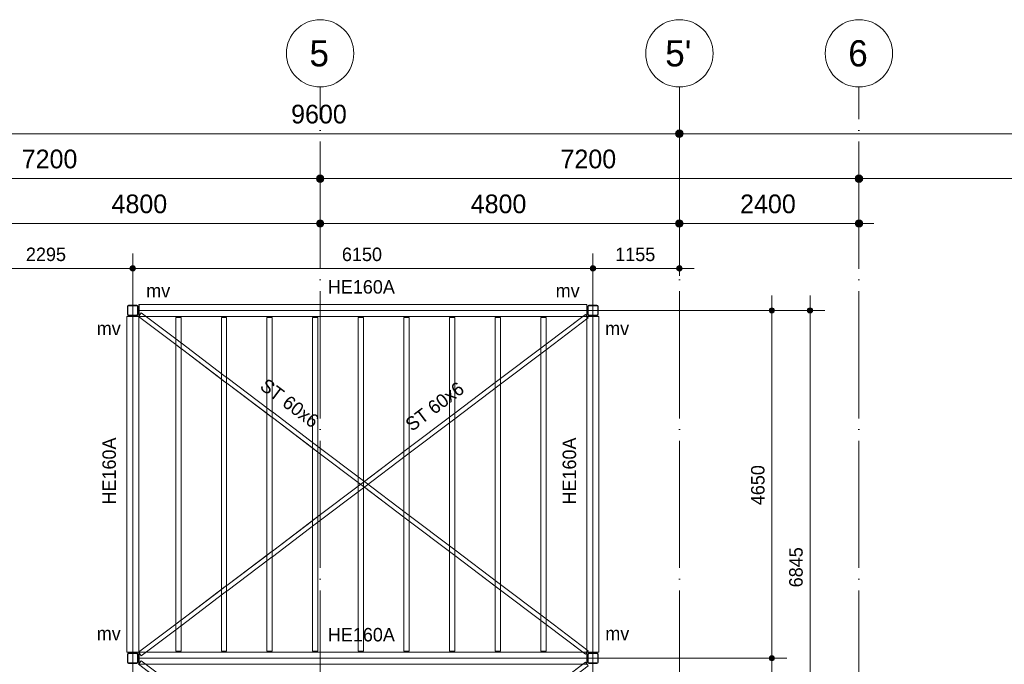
# Model space of a CAD drawing. Header units: millimetres. Extents: x -2900 to 56100, y -900 to 49332.
# Tile 14 of 15: x 29785 to 42942, y 40714 to 49332. Entities that reach past the tile are written whole.
import ezdxf

# ---------------------------------------------------------------- set-up
doc = ezdxf.new("R2010")
doc.units = ezdxf.units.MM
for name, pattern in [('WSP_hartlijn', [800, 500, -100, 100, -100]), ('WSP_hhidden', [250, 150, -100]), ('WSP_stramienlijn', [2000, 1700, -150, 0, -150])]:
    doc.linetypes.add(name, pattern=pattern)
for name, color, linetype, lineweight in [('00_algemeen - hartlijn', 7, 'WSP_hartlijn', 13), ('00_maatvoering', 8, 'Continuous', 13), ('00_maatvoering-100', 8, 'Continuous', 13), ('00_text', 7, 'Continuous', 13), ('07_stramien', 4, 'Continuous', 13), ('28_hoofddraagconstructies - kolommen en liggers', 1, 'Continuous', 13), ('28_hoofddraagconstructies - kolommen en liggers - hout', 1, 'Continuous', 13), ('28_hoofddraagconstructies - kolommen en liggers - staal', 1, 'Continuous', 13), ('28_hoofddraagconstructies - tags', 7, 'Continuous', 18)]:
    doc.layers.add(name, color=color, linetype=linetype, lineweight=lineweight)
doc.styles.add('Revittext', font='txt', dxfattribs={"height": 180})
doc.styles.add('Revittext_1', font='txt', dxfattribs={"height": 350})
doc.styles.add('Revittext_2', font='txt', dxfattribs={"height": 250})
doc.dimstyles.new('WSP_18M_-_transparant', dxfattribs={"dimscale": 304.8, "dimtxt": 181.601257, "dimasz": 0.918635, "dimexe": 0.656168, "dimexo": 0.492126, "dimgap": 0.147638, "dimtad": 1, "dimdec": 0, "dimzin": 0, "dimdsep": 46, "dimtxsty": 'Revittext', "dimblk1": 'DOTSMALL', "dimblk2": 'DOTSMALL', "dimsah": 1, "dimcen": 0.09, "dimdle": 0.656168, "dimazin": 0, "dimtfac": 1, "dimtdec": 4, "dimtix": 1, "dimtmove": 0, "dimatfit": 3, "dimfxl": 1, "dimtvp": 1, "dimtolj": 1, "dimtzin": 0, "dimarcsym": 2})
doc.dimstyles.new('WSP_18M_-_transparant_1', dxfattribs={"dimscale": 304.8, "dimtxt": 181.601257, "dimasz": 0.918635, "dimexe": 0.656168, "dimexo": 0.492126, "dimgap": 0.147638, "dimtad": 1, "dimdec": 0, "dimzin": 0, "dimdsep": 46, "dimtxsty": 'Revittext', "dimblk1": 'DOTSMALL', "dimblk2": 'DOTSMALL', "dimsah": 1, "dimcen": 0.09, "dimdle": 0.656168, "dimazin": 0, "dimtfac": 1, "dimtdec": 4, "dimtix": 1, "dimtmove": 0, "dimatfit": 3, "dimfxl": 1, "dimtvp": 1, "dimtolj": 1, "dimtzin": 0, "dimarcsym": 2})
doc.dimstyles.new('WSP_18M_-_transparant_2', dxfattribs={"dimscale": 304.8, "dimtxt": 181.601257, "dimasz": 0.918635, "dimexe": 0.656168, "dimexo": 0.492126, "dimgap": 0.147638, "dimtad": 1, "dimdec": 0, "dimzin": 0, "dimdsep": 46, "dimtxsty": 'Revittext', "dimblk1": 'DOTSMALL', "dimblk2": 'DOTSMALL', "dimsah": 1, "dimcen": 0.09, "dimdle": 0.656168, "dimazin": 0, "dimtfac": 1, "dimtdec": 4, "dimtix": 1, "dimtmove": 0, "dimatfit": 3, "dimfxl": 1, "dimtvp": 1, "dimtolj": 1, "dimtzin": 0, "dimarcsym": 2})
doc.dimstyles.new('WSP_25_-_transparant', dxfattribs={"dimscale": 304.8, "dimtxt": 252.223969, "dimasz": 1.312336, "dimexe": 0.656168, "dimexo": 0.0625, "dimgap": 0.213255, "dimtad": 1, "dimdec": 0, "dimzin": 0, "dimdsep": 46, "dimtxsty": 'Revittext_2', "dimblk1": 'DOTSMALL', "dimblk2": 'DOTSMALL', "dimsah": 1, "dimcen": 0.09, "dimdle": 0.656168, "dimazin": 0, "dimtfac": 1, "dimtdec": 4, "dimtix": 1, "dimtmove": 0, "dimatfit": 3, "dimfxl": 0.656168, "dimfxlon": 1, "dimtvp": 1, "dimtolj": 1, "dimtzin": 0, "dimarcsym": 2})

# ---------------------------------------------------------------- blocks, each defined once
blk = doc.blocks.new('28_WSP_SF_staal - HE v21-0 - HE160A-1335117-1e verd - plot - 100')
at = {"layer": '00_algemeen - hartlijn'}
blk.add_line((-2242.3, 0), (2242.3, 0), dxfattribs=at)
blk = doc.blocks.new('28_WSP_SF_staal - HE v21-0 - HE160A-1335118-1e verd - plot - 100')
at = {"layer": '00_algemeen - hartlijn'}
blk.add_line((-2242.3, 0), (2242.3, 0), dxfattribs=at)
blk = doc.blocks.new('28_WSP_SF_staal - HE v21-0 - HE160A-V9-1e verd - plot - 100')
at = {"layer": '00_algemeen - hartlijn'}
blk.add_line((31380, 36145), (37362, 36145), dxfattribs=at)
at = {"layer": '28_hoofddraagconstructies - kolommen en liggers', "linetype": 'WSP_hhidden'}
for p, q in [((31378, 36219), (31378, 36225)), ((31378, 36225), (31378, 36225)), ((31378, 36225), (31378, 36219)), ((31378, 36225), (31378, 36225)), ((31378, 36225), (31380, 36225)), ((31380, 36225), (31380, 36225)), ((31380, 36225), (31380, 36217)), ((31380, 36225), (31380, 36225)), ((31378, 36071), (31378, 36065)), ((31378, 36065), (31378, 36071)), ((31378, 36065), (31378, 36065)), ((31378, 36065), (31380, 36065)), ((31378, 36065), (31378, 36065)), ((31380, 36073), (31380, 36065)), ((31380, 36065), (31380, 36065)), ((31380, 36065), (31380, 36065))]:
    blk.add_line(p, q, dxfattribs=at)
at = {"layer": '28_hoofddraagconstructies - kolommen en liggers - staal'}
for p, q in [((31378, 36163), (31378, 36219)), ((31378, 36219), (31378, 36071)), ((31380, 36065), (31380, 36225)), ((31380, 36225), (37362, 36225)), ((31380, 36217), (31380, 36163)), ((37362, 36225), (37362, 36065)), ((31380, 36148), (31378, 36148)), ((31378, 36142), (31380, 36142)), ((31378, 36071), (31378, 36127)), ((31380, 36127), (31380, 36073)), ((37362, 36065), (31380, 36065))]:
    blk.add_line(p, q, dxfattribs=at)
for centre, start_param, end_param in [((31378, 36163), 1.570796, 3.141593), ((31378, 36127), 0, 1.570796), ((31380, 36163), 3.141593, 4.712389), ((31380, 36127), 4.712389, 6.283185)]:
    blk.add_ellipse(centre, major_axis=(0, 15), ratio=0.01512, start_param=start_param, end_param=end_param, dxfattribs=at)
blk = doc.blocks.new('28_WSP_SF_staal - HE v21-0 - HE160A-V4-1e verd - plot - 100')
at = {"layer": '00_algemeen - hartlijn'}
blk.add_line((31380, 45445), (37362, 45445), dxfattribs=at)
at = {"layer": '28_hoofddraagconstructies - kolommen en liggers', "linetype": 'WSP_hhidden'}
for p, q in [((31378, 45525), (31378, 45525)), ((31378, 45525), (31378, 45525)), ((31378, 45371), (31378, 45365)), ((31378, 45365), (31378, 45371)), ((31378, 45365), (31378, 45365)), ((31378, 45365), (31380, 45365)), ((31378, 45365), (31378, 45365)), ((31380, 45373), (31380, 45365)), ((31380, 45365), (31380, 45365)), ((31380, 45365), (31380, 45365))]:
    blk.add_line(p, q, dxfattribs=at)
at = {"layer": '28_hoofddraagconstructies - kolommen en liggers - staal'}
for p, q in [((31378, 45463), (31378, 45525)), ((31378, 45525), (31378, 45525)), ((31378, 45525), (31378, 45371)), ((31378, 45525), (31380, 45525)), ((31380, 45448), (31378, 45448)), ((31378, 45442), (31380, 45442)), ((31378, 45371), (31378, 45427)), ((31380, 45365), (31380, 45525)), ((31380, 45525), (31380, 45525)), ((31380, 45525), (31380, 45463)), ((31380, 45525), (37362, 45525)), ((31380, 45427), (31380, 45373)), ((37362, 45525), (37362, 45365)), ((37362, 45365), (31380, 45365))]:
    blk.add_line(p, q, dxfattribs=at)
for centre, start_param, end_param in [((31378, 45463), 1.570796, 3.141593), ((31378, 45427), 0, 1.570796), ((31380, 45463), 3.141593, 4.712389), ((31380, 45427), 4.712389, 6.283185)]:
    blk.add_ellipse(centre, major_axis=(0, 15), ratio=0.01512, start_param=start_param, end_param=end_param, dxfattribs=at)
blk = doc.blocks.new('28_WSP_SF_staal - STRIP v18-0 - RECT 60x6-V10-1e verd - plot - 100')
at = {"layer": '28_hoofddraagconstructies - kolommen en liggers', "linetype": 'WSP_hhidden'}
for p, q in [((31409, 45412), (31380, 45374)), ((31409, 45412), (31409, 45412)), ((31373, 45365), (31373, 45365)), ((31905, 45037), (31940, 45011)), ((31870, 44989), (31940, 44935)), ((31940, 44935), (31905, 44962)), ((32480, 44528), (32550, 44474)), ((32515, 44576), (32550, 44549)), ((32550, 44474), (32515, 44501)), ((33125, 44115), (33160, 44088)), ((33090, 44066), (33160, 44013)), ((33160, 44013), (33125, 44040)), ((33700, 43605), (33770, 43552)), ((33735, 43654), (33770, 43627)), ((33770, 43552), (33735, 43578)), ((34345, 43192), (34380, 43166)), ((34310, 43144), (34391, 43082)), ((34380, 43090), (34345, 43117)), ((34920, 42683), (34990, 42629)), ((34955, 42731), (34990, 42704)), ((34990, 42629), (34955, 42656)), ((35565, 42270), (35600, 42243)), ((35530, 42221), (35600, 42168)), ((35600, 42168), (35565, 42195)), ((36140, 41760), (36210, 41706)), ((36175, 41809), (36210, 41782)), ((36210, 41707), (36175, 41733)), ((36785, 41347), (36820, 41320)), ((36750, 41299), (36820, 41245)), ((36820, 41245), (36785, 41272)), ((37310, 40875), (37346, 40848)), ((37346, 40848), (37346, 40848))]:
    blk.add_line(p, q, dxfattribs=at)
at = {"layer": '28_hoofddraagconstructies - kolommen en liggers - staal'}
for p, q in [((31373, 45365), (31409, 45412)), ((31409, 45412), (31905, 45037)), ((31380, 45374), (31373, 45365)), ((31373, 45365), (31373, 45365)), ((31905, 44962), (31373, 45365)), ((31373, 45365), (31870, 44989)), ((31941, 45011), (32515, 44576)), ((32515, 44501), (31941, 44935)), ((31941, 44935), (32480, 44528)), ((32551, 44549), (33125, 44115)), ((33125, 44040), (32551, 44474)), ((32551, 44474), (33090, 44066)), ((33161, 44088), (33735, 43654)), ((33735, 43578), (33161, 44013)), ((33161, 44013), (33700, 43605)), ((33771, 43627), (34345, 43192)), ((34345, 43117), (33771, 43552)), ((33771, 43552), (34310, 43144)), ((34381, 43166), (34955, 42731)), ((34955, 42656), (34381, 43090)), ((34391, 43082), (34920, 42683)), ((34991, 42704), (35565, 42270)), ((35565, 42195), (34991, 42629)), ((34991, 42629), (35530, 42221)), ((35601, 42243), (36175, 41809)), ((36175, 41733), (35601, 42168)), ((35601, 42168), (36140, 41760)), ((36211, 41782), (36785, 41347)), ((36785, 41272), (36211, 41707)), ((36211, 41706), (36750, 41299)), ((36821, 41320), (37382, 40896)), ((37346, 40848), (36821, 41245)), ((36821, 41245), (37310, 40875)), ((37382, 40896), (37346, 40848))]:
    blk.add_line(p, q, dxfattribs=at)
blk = doc.blocks.new('28_WSP_SF_staal - STRIP v18-0 - RECT 60x6-V11-1e verd - plot - 100')
at = {"layer": '28_hoofddraagconstructies - kolommen en liggers', "linetype": 'WSP_hhidden'}
for p, q in [((37346, 45392), (37310, 45365)), ((37346, 45392), (37346, 45392)), ((36820, 44995), (36750, 44941)), ((36785, 44968), (36820, 44995)), ((36820, 44920), (36785, 44893)), ((36210, 44534), (36140, 44480)), ((36175, 44507), (36210, 44533)), ((36210, 44458), (36175, 44431)), ((35600, 44072), (35530, 44019)), ((35565, 44045), (35600, 44072)), ((35600, 43997), (35565, 43970)), ((34990, 43611), (34920, 43557)), ((34955, 43584), (34990, 43611)), ((34990, 43536), (34955, 43509)), ((34391, 43158), (34310, 43096)), ((34345, 43123), (34380, 43150)), ((34380, 43074), (34345, 43048)), ((33770, 42688), (33700, 42635)), ((33735, 42662), (33770, 42688)), ((33770, 42613), (33735, 42586)), ((33160, 42227), (33090, 42174)), ((33125, 42200), (33160, 42227)), ((33160, 42152), (33125, 42125)), ((32550, 41766), (32480, 41712)), ((32515, 41739), (32550, 41766)), ((32550, 41691), (32515, 41664)), ((31940, 41305), (31870, 41251)), ((31905, 41278), (31940, 41305)), ((31940, 41229), (31905, 41203)), ((31373, 40875), (31373, 40875)), ((31380, 40866), (31409, 40828)), ((31409, 40828), (31409, 40828))]:
    blk.add_line(p, q, dxfattribs=at)
at = {"layer": '28_hoofddraagconstructies - kolommen en liggers - staal'}
for p, q in [((36821, 44995), (37346, 45392)), ((37310, 45365), (36821, 44995)), ((37382, 45344), (36821, 44920)), ((37346, 45392), (37382, 45344)), ((36211, 44533), (36785, 44968)), ((36750, 44941), (36211, 44534)), ((36785, 44893), (36211, 44458)), ((35601, 44072), (36175, 44507)), ((36140, 44480), (35601, 44072)), ((36175, 44431), (35601, 43997)), ((34991, 43611), (35565, 44045)), ((35530, 44019), (34991, 43611)), ((35565, 43970), (34991, 43536)), ((34381, 43150), (34955, 43584)), ((34920, 43557), (34391, 43158)), ((34955, 43509), (34381, 43074)), ((33771, 42688), (34345, 43123)), ((34310, 43096), (33771, 42688)), ((34345, 43048), (33771, 42613)), ((33161, 42227), (33735, 42662)), ((33700, 42635), (33161, 42227)), ((33735, 42586), (33161, 42152)), ((32551, 41766), (33125, 42200)), ((33090, 42174), (32551, 41766)), ((33125, 42125), (32551, 41691)), ((31941, 41305), (32515, 41739)), ((32480, 41712), (31941, 41305)), ((32515, 41664), (31941, 41229)), ((31373, 40875), (31905, 41278)), ((31870, 41251), (31373, 40875)), ((31905, 41203), (31409, 40828)), ((31373, 40875), (31373, 40875)), ((31373, 40875), (31380, 40866)), ((31409, 40828), (31373, 40875))]:
    blk.add_line(p, q, dxfattribs=at)
blk = doc.blocks.new('Grid - Stramienbol 9_0mm-3500-1e verd - plot - 100')
at = {"layer": '07_stramien'}
blk.add_circle((0, 0), 4.5, dxfattribs=at)
blk = doc.blocks.new('DIMBLOCK2-1e verd - plot - 100')
at = {"layer": '00_maatvoering-100'}
h = blk.add_hatch(color=256, dxfattribs=at)
edge = h.paths.add_edge_path()
edge.add_arc((29000, 47807), 50, 0, 360)
h = blk.add_hatch(color=256, dxfattribs=at)
edge = h.paths.add_edge_path()
edge.add_arc((38600, 47807), 50, 0, 360)
for p, q in [((29000, 48007), (29000, 47607)), ((29000, 47807), (29000, 48007)), ((38600, 48007), (38600, 47607)), ((38600, 47807), (38600, 48007)), ((29000, 47807), (38600, 47807))]:
    blk.add_line(p, q, dxfattribs=at)
for centre in [(29000, 47807), (38600, 47807)]:
    blk.add_circle(centre, 50, dxfattribs=at)
at = {"layer": '00_maatvoering-100', "color": 0, "insert": (33412, 48195), "char_height": 250, "width": 931.29, "attachment_point": 1, "line_spacing_factor": 0.931288, "style": 'Revittext_2'}
blk.add_mtext('9600', dxfattribs=at)
blk = doc.blocks.new('_DotSmall')
at = {"color": 0, "linetype": 'ByBlock', "const_width": 0.5}
blk.add_lwpolyline([(-0.0625, 0, 1), (0.0625, 0, 1)], format="xyb", close=True, dxfattribs=at)
blk = doc.blocks.new('DIMBLOCK3-1e verd - plot - 100')
at = {"layer": '00_maatvoering-100'}
h = blk.add_hatch(color=256, dxfattribs=at)
edge = h.paths.add_edge_path()
edge.add_arc((38600, 47807), 50, 0, 360)
h = blk.add_hatch(color=256, dxfattribs=at)
edge = h.paths.add_edge_path()
edge.add_arc((50600, 47807), 50, 0, 360)
for p, q in [((38600, 48007), (38600, 47607)), ((38600, 47807), (38600, 48007)), ((50600, 48007), (50600, 47607)), ((50600, 47807), (50600, 48007)), ((38600, 47807), (50800, 47807))]:
    blk.add_line(p, q, dxfattribs=at)
for centre in [(38600, 47807), (50600, 47807)]:
    blk.add_circle(centre, 50, dxfattribs=at)
at = {"layer": '00_maatvoering-100', "color": 0, "insert": (44115, 48195), "char_height": 250, "width": 1164.11, "attachment_point": 1, "line_spacing_factor": 0.931288, "style": 'Revittext_2'}
blk.add_mtext('12000', dxfattribs=at)
blk = doc.blocks.new('DIMBLOCK8-1e verd - plot - 100')
at = {"layer": '00_maatvoering-100'}
h = blk.add_hatch(color=256, dxfattribs=at)
edge = h.paths.add_edge_path()
edge.add_arc((26600, 47207), 50, 0, 360)
h = blk.add_hatch(color=256, dxfattribs=at)
edge = h.paths.add_edge_path()
edge.add_arc((33800, 47207), 50, 0, 360)
for p, q in [((26600, 47407), (26600, 47007)), ((26600, 47207), (26600, 47407)), ((33800, 47407), (33800, 47007)), ((33800, 47207), (33800, 47407)), ((26600, 47207), (33800, 47207))]:
    blk.add_line(p, q, dxfattribs=at)
for centre in [(26600, 47207), (33800, 47207)]:
    blk.add_circle(centre, 50, dxfattribs=at)
at = {"layer": '00_maatvoering-100', "color": 0, "insert": (29812, 47595), "char_height": 250, "width": 931.29, "attachment_point": 1, "line_spacing_factor": 0.931288, "style": 'Revittext_2'}
blk.add_mtext('7200', dxfattribs=at)
blk = doc.blocks.new('DIMBLOCK9-1e verd - plot - 100')
at = {"layer": '00_maatvoering-100'}
h = blk.add_hatch(color=256, dxfattribs=at)
edge = h.paths.add_edge_path()
edge.add_arc((33800, 47207), 50, 0, 360)
h = blk.add_hatch(color=256, dxfattribs=at)
edge = h.paths.add_edge_path()
edge.add_arc((41000, 47207), 50, 0, 360)
for p, q in [((33800, 47407), (33800, 47007)), ((33800, 47207), (33800, 47407)), ((41000, 47407), (41000, 47007)), ((41000, 47207), (41000, 47407)), ((33800, 47207), (41000, 47207))]:
    blk.add_line(p, q, dxfattribs=at)
for centre in [(33800, 47207), (41000, 47207)]:
    blk.add_circle(centre, 50, dxfattribs=at)
at = {"layer": '00_maatvoering-100', "color": 0, "insert": (37012, 47595), "char_height": 250, "width": 931.29, "attachment_point": 1, "line_spacing_factor": 0.931288, "style": 'Revittext_2'}
blk.add_mtext('7200', dxfattribs=at)
blk = doc.blocks.new('DIMBLOCK10-1e verd - plot - 100')
at = {"layer": '00_maatvoering-100'}
h = blk.add_hatch(color=256, dxfattribs=at)
edge = h.paths.add_edge_path()
edge.add_arc((41000, 47207), 50, 0, 360)
h = blk.add_hatch(color=256, dxfattribs=at)
edge = h.paths.add_edge_path()
edge.add_arc((48200, 47207), 50, 0, 360)
for p, q in [((41000, 47407), (41000, 47007)), ((41000, 47207), (41000, 47407)), ((48200, 47407), (48200, 47007)), ((48200, 47207), (48200, 47407)), ((41000, 47207), (48200, 47207))]:
    blk.add_line(p, q, dxfattribs=at)
for centre in [(41000, 47207), (48200, 47207)]:
    blk.add_circle(centre, 50, dxfattribs=at)
at = {"layer": '00_maatvoering-100', "color": 0, "insert": (44212, 47595), "char_height": 250, "width": 931.29, "attachment_point": 1, "line_spacing_factor": 0.931288, "style": 'Revittext_2'}
blk.add_mtext('7200', dxfattribs=at)
blk = doc.blocks.new('DIMBLOCK12-1e verd - plot - 100')
at = {"layer": '00_maatvoering-100'}
h = blk.add_hatch(color=256, dxfattribs=at)
edge = h.paths.add_edge_path()
edge.add_arc((33800, 46607), 50, 0, 360)
h = blk.add_hatch(color=256, dxfattribs=at)
edge = h.paths.add_edge_path()
edge.add_arc((38600, 46607), 50, 0, 360)
for p, q in [((33800, 46807), (33800, 46407)), ((33800, 46607), (33800, 46807)), ((38600, 46807), (38600, 46407)), ((38600, 46607), (38600, 46807)), ((33600, 46607), (38600, 46607))]:
    blk.add_line(p, q, dxfattribs=at)
for centre in [(33800, 46607), (38600, 46607)]:
    blk.add_circle(centre, 50, dxfattribs=at)
at = {"layer": '00_maatvoering-100', "color": 0, "insert": (35812, 46995), "char_height": 250, "width": 931.29, "attachment_point": 1, "line_spacing_factor": 0.931288, "style": 'Revittext_2'}
blk.add_mtext('4800', dxfattribs=at)
blk = doc.blocks.new('DIMBLOCK13-1e verd - plot - 100')
at = {"layer": '00_maatvoering-100'}
h = blk.add_hatch(color=256, dxfattribs=at)
edge = h.paths.add_edge_path()
edge.add_arc((38600, 46607), 50, 0, 360)
h = blk.add_hatch(color=256, dxfattribs=at)
edge = h.paths.add_edge_path()
edge.add_arc((41000, 46607), 50, 0, 360)
for p, q in [((38600, 46807), (38600, 46407)), ((38600, 46607), (38600, 46807)), ((41000, 46807), (41000, 46407)), ((41000, 46607), (41000, 46807)), ((38600, 46607), (41200, 46607))]:
    blk.add_line(p, q, dxfattribs=at)
for centre in [(38600, 46607), (41000, 46607)]:
    blk.add_circle(centre, 50, dxfattribs=at)
at = {"layer": '00_maatvoering-100', "color": 0, "insert": (39412, 46995), "char_height": 250, "width": 931.29, "attachment_point": 1, "line_spacing_factor": 0.931288, "style": 'Revittext_2'}
blk.add_mtext('2400', dxfattribs=at)
blk = doc.blocks.new('DIMBLOCK17-1e verd - plot - 100')
at = {"layer": '00_maatvoering-100'}
h = blk.add_hatch(color=256, dxfattribs=at)
edge = h.paths.add_edge_path()
edge.add_arc((29000, 46607), 50, 0, 360)
h = blk.add_hatch(color=256, dxfattribs=at)
edge = h.paths.add_edge_path()
edge.add_arc((33800, 46607), 50, 0, 360)
for p, q in [((29000, 46807), (29000, 46407)), ((29000, 46607), (29000, 46807)), ((33800, 46807), (33800, 46407)), ((33800, 46607), (33800, 46807)), ((29000, 46607), (34000, 46607))]:
    blk.add_line(p, q, dxfattribs=at)
for centre in [(29000, 46607), (33800, 46607)]:
    blk.add_circle(centre, 50, dxfattribs=at)
at = {"layer": '00_maatvoering-100', "color": 0, "insert": (31012, 46995), "char_height": 250, "width": 931.29, "attachment_point": 1, "line_spacing_factor": 0.931288, "style": 'Revittext_2'}
blk.add_mtext('4800', dxfattribs=at)
blk = doc.blocks.new('DIMBLOCK56-1e verd - plot - 100')
at = {"layer": '00_maatvoering-100'}
h = blk.add_hatch(color=256, dxfattribs=at)
edge = h.paths.add_edge_path()
edge.add_arc((39836, 40795), 35, 0, 360)
h = blk.add_hatch(color=256, dxfattribs=at)
edge = h.paths.add_edge_path()
edge.add_arc((39836, 36145), 35, 0, 360)
for p, q in [((31515, 40795), (40036, 40795)), ((39836, 36145), (39836, 40795)), ((31515, 36145), (40036, 36145))]:
    blk.add_line(p, q, dxfattribs=at)
at = {"layer": '00_maatvoering-100', "linetype": 'WSP_hartlijn'}
for p, q in [((39836, 40795), (31515, 40795)), ((39836, 36145), (31515, 36145))]:
    blk.add_line(p, q, dxfattribs=at)
at = {"layer": '00_maatvoering-100'}
for centre in [(39836, 40795), (39836, 36145)]:
    blk.add_circle(centre, 35, dxfattribs=at)
at = {"layer": '00_maatvoering-100', "color": 0, "insert": (39558, 38191), "char_height": 180, "width": 670.53, "attachment_point": 1, "rotation": 90, "line_spacing_factor": 0.931288, "style": 'Revittext'}
blk.add_mtext('4650', dxfattribs=at)
blk = doc.blocks.new('DIMBLOCK57-1e verd - plot - 100')
at = {"layer": '00_maatvoering-100'}
h = blk.add_hatch(color=256, dxfattribs=at)
edge = h.paths.add_edge_path()
edge.add_arc((39836, 45445), 35, 0, 360)
h = blk.add_hatch(color=256, dxfattribs=at)
edge = h.paths.add_edge_path()
edge.add_arc((39836, 40795), 35, 0, 360)
for p, q in [((39836, 40795), (39836, 45645)), ((31515, 45445), (40036, 45445)), ((31515, 40795), (40036, 40795))]:
    blk.add_line(p, q, dxfattribs=at)
at = {"layer": '00_maatvoering-100', "linetype": 'WSP_hartlijn'}
for p, q in [((39836, 45445), (31515, 45445)), ((39836, 40795), (31515, 40795))]:
    blk.add_line(p, q, dxfattribs=at)
at = {"layer": '00_maatvoering-100'}
for centre in [(39836, 45445), (39836, 40795)]:
    blk.add_circle(centre, 35, dxfattribs=at)
at = {"layer": '00_maatvoering-100', "color": 0, "insert": (39558, 42841), "char_height": 180, "width": 670.53, "attachment_point": 1, "rotation": 90, "line_spacing_factor": 0.931288, "style": 'Revittext'}
blk.add_mtext('4650', dxfattribs=at)
blk = doc.blocks.new('DIMBLOCK58-1e verd - plot - 100')
at = {"layer": '00_maatvoering-100'}
h = blk.add_hatch(color=256, dxfattribs=at)
edge = h.paths.add_edge_path()
edge.add_arc((40346, 45445), 35, 0, 360)
h = blk.add_hatch(color=256, dxfattribs=at)
edge = h.paths.add_edge_path()
edge.add_arc((40346, 38600), 35, 0, 360)
for p, q in [((40346, 38400), (40346, 45645)), ((37665, 45445), (40546, 45445)), ((40446, 38600), (40146, 38600)), ((40346, 38600), (40446, 38600))]:
    blk.add_line(p, q, dxfattribs=at)
at = {"layer": '00_maatvoering-100', "linetype": 'WSP_hartlijn'}
blk.add_line((40346, 45445), (37665, 45445), dxfattribs=at)
at = {"layer": '00_maatvoering-100'}
for centre in [(40346, 45445), (40346, 38600)]:
    blk.add_circle(centre, 35, dxfattribs=at)
at = {"layer": '00_maatvoering-100', "color": 0, "insert": (40068, 41743), "char_height": 180, "width": 670.53, "attachment_point": 1, "rotation": 90, "line_spacing_factor": 0.931288, "style": 'Revittext'}
blk.add_mtext('6845', dxfattribs=at)
blk = doc.blocks.new('DIMBLOCK60-1e verd - plot - 100')
at = {"layer": '00_maatvoering-100'}
h = blk.add_hatch(color=256, dxfattribs=at)
edge = h.paths.add_edge_path()
edge.add_arc((29000, 46007), 35, 0, 360)
h = blk.add_hatch(color=256, dxfattribs=at)
edge = h.paths.add_edge_path()
edge.add_arc((31295, 46007), 35, 0, 360)
for p, q in [((29000, 45906), (29000, 46207)), ((31295, 31715), (31295, 46207)), ((28800, 46007), (31295, 46007)), ((29000, 46007), (29000, 45906))]:
    blk.add_line(p, q, dxfattribs=at)
at = {"layer": '00_maatvoering-100', "linetype": 'WSP_hartlijn'}
blk.add_line((31295, 46007), (31295, 31715), dxfattribs=at)
at = {"layer": '00_maatvoering-100'}
for centre in [(29000, 46007), (31295, 46007)]:
    blk.add_circle(centre, 35, dxfattribs=at)
at = {"layer": '00_maatvoering-100', "color": 0, "insert": (29868, 46285), "char_height": 180, "width": 670.53, "attachment_point": 1, "line_spacing_factor": 0.931288, "style": 'Revittext'}
blk.add_mtext('2295', dxfattribs=at)
blk = doc.blocks.new('DIMBLOCK61-1e verd - plot - 100')
at = {"layer": '00_maatvoering-100'}
h = blk.add_hatch(color=256, dxfattribs=at)
edge = h.paths.add_edge_path()
edge.add_arc((31295, 46007), 35, 0, 360)
h = blk.add_hatch(color=256, dxfattribs=at)
edge = h.paths.add_edge_path()
edge.add_arc((37445, 46007), 35, 0, 360)
for p, q in [((31295, 31715), (31295, 46207)), ((37445, 31715), (37445, 46207)), ((31295, 46007), (37445, 46007))]:
    blk.add_line(p, q, dxfattribs=at)
at = {"layer": '00_maatvoering-100', "linetype": 'WSP_hartlijn'}
for p, q in [((31295, 46007), (31295, 31715)), ((37445, 46007), (37445, 31715))]:
    blk.add_line(p, q, dxfattribs=at)
at = {"layer": '00_maatvoering-100'}
for centre in [(31295, 46007), (37445, 46007)]:
    blk.add_circle(centre, 35, dxfattribs=at)
at = {"layer": '00_maatvoering-100', "color": 0, "insert": (34091, 46285), "char_height": 180, "width": 670.53, "attachment_point": 1, "line_spacing_factor": 0.931288, "style": 'Revittext'}
blk.add_mtext('6150', dxfattribs=at)
blk = doc.blocks.new('DIMBLOCK62-1e verd - plot - 100')
at = {"layer": '00_maatvoering-100'}
h = blk.add_hatch(color=256, dxfattribs=at)
edge = h.paths.add_edge_path()
edge.add_arc((37445, 46007), 35, 0, 360)
h = blk.add_hatch(color=256, dxfattribs=at)
edge = h.paths.add_edge_path()
edge.add_arc((38600, 46007), 35, 0, 360)
for p, q in [((37445, 31715), (37445, 46207)), ((38600, 45906), (38600, 46207)), ((37445, 46007), (38800, 46007)), ((38600, 46007), (38600, 45906))]:
    blk.add_line(p, q, dxfattribs=at)
at = {"layer": '00_maatvoering-100', "linetype": 'WSP_hartlijn'}
blk.add_line((37445, 46007), (37445, 31715), dxfattribs=at)
at = {"layer": '00_maatvoering-100'}
for centre in [(37445, 46007), (38600, 46007)]:
    blk.add_circle(centre, 35, dxfattribs=at)
at = {"layer": '00_maatvoering-100', "color": 0, "insert": (37743, 46285), "char_height": 180, "width": 670.53, "attachment_point": 1, "line_spacing_factor": 0.931288, "style": 'Revittext'}
blk.add_mtext('1155', dxfattribs=at)

msp = doc.modelspace()

# ---------------------------------------------------------------- linework, layer by layer
at = {"layer": '07_stramien', "linetype": 'WSP_stramienlijn'}
for p, q in [((33800, 0), (33800, 48432.3)), ((38600, 0), (38600, 48432.3)), ((41000, 0), (41000, 48432.3))]:
    msp.add_line(p, q, dxfattribs=at)
at = {"layer": '28_hoofddraagconstructies - kolommen en liggers', "linetype": 'WSP_hhidden'}
for p, q in [((37365, 45362.3), (37368.6, 45362.3)), ((37365, 45331.3), (37365, 45362.3)), ((31869.5, 44989.2), (31869.5, 45064.3)), ((36749.5, 44865.9), (36749.5, 44941)), ((32479.5, 44527.9), (32479.5, 44603)), ((36139.5, 44404.6), (36139.5, 44479.7)), ((33089.5, 44066.6), (33089.5, 44141.7)), ((35529.5, 43943.4), (35529.5, 44018.5)), ((33699.5, 43605.3), (33699.5, 43680.5)), ((34919.5, 43482.1), (34919.5, 43557.2)), ((34309.5, 43144.1), (34309.5, 43219.2)), ((34309.5, 43020.8), (34309.5, 43095.9)), ((33699.5, 42559.5), (33699.5, 42634.7)), ((34919.5, 42682.8), (34919.5, 42757.9)), ((35529.5, 42221.5), (35529.5, 42296.6)), ((33089.5, 42098.3), (33089.5, 42173.4)), ((32479.5, 41637), (32479.5, 41712.1)), ((36139.5, 41760.3), (36139.5, 41835.4)), ((36749.5, 41299), (36749.5, 41374.1)), ((31869.5, 41175.7), (31869.5, 41250.8)), ((37365, 40877.7), (37365, 40908.7)), ((37368.6, 40877.7), (37365, 40877.7))]:
    msp.add_line(p, q, dxfattribs=at)
at = {"layer": '28_hoofddraagconstructies - kolommen en liggers - hout'}
for p, q in [((31869.5, 45352.3), (31940.5, 45352.3)), ((31869.5, 45064.3), (31869.5, 45352.3)), ((31940.5, 45352.3), (31940.5, 40887.7)), ((32479.5, 45352.3), (32550.5, 45352.3)), ((32479.5, 44603.1), (32479.5, 45352.3)), ((32550.5, 45352.3), (32550.5, 40887.7)), ((33089.5, 45352.3), (33160.5, 45352.3)), ((33089.5, 44141.8), (33089.5, 45352.3)), ((33160.5, 45352.3), (33160.5, 40887.7)), ((33699.5, 45352.3), (33770.5, 45352.3)), ((33699.5, 43680.5), (33699.5, 45352.3)), ((33770.5, 45352.3), (33770.5, 40887.7)), ((34309.5, 45352.3), (34380.5, 45352.3)), ((34309.5, 43219.2), (34309.5, 45352.3)), ((34380.5, 45352.3), (34380.5, 40887.7)), ((34919.5, 45352.3), (34990.5, 45352.3)), ((34919.5, 43557.3), (34919.5, 45352.3)), ((34990.5, 45352.3), (34990.5, 40887.7)), ((35529.5, 45352.3), (35600.5, 45352.3)), ((35529.5, 44018.5), (35529.5, 45352.3)), ((35600.5, 45352.3), (35600.5, 40887.7)), ((36139.5, 45352.3), (36210.5, 45352.3)), ((36139.5, 44479.8), (36139.5, 45352.3)), ((36210.5, 45352.3), (36210.5, 40887.7)), ((36749.5, 45352.3), (36820.5, 45352.3)), ((36749.5, 44941.1), (36749.5, 45352.3)), ((36820.5, 45352.3), (36820.5, 40887.7)), ((31869.5, 41250.9), (31869.5, 44989.1)), ((36749.5, 41374.2), (36749.5, 44865.8)), ((32479.5, 41712.2), (32479.5, 44527.8)), ((36139.5, 41835.4), (36139.5, 44404.6)), ((33089.5, 42173.4), (33089.5, 44066.6)), ((35529.5, 42296.7), (35529.5, 43943.3)), ((33699.5, 42634.7), (33699.5, 43605.3)), ((34919.5, 42758), (34919.5, 43482)), ((34309.5, 43096), (34309.5, 43144)), ((34309.5, 40887.7), (34309.5, 43020.8)), ((34919.5, 40887.7), (34919.5, 42682.7)), ((33699.5, 40887.7), (33699.5, 42559.5)), ((35529.5, 40887.7), (35529.5, 42221.5)), ((33089.5, 40887.7), (33089.5, 42098.2)), ((36139.5, 40887.7), (36139.5, 41760.2)), ((32479.5, 40887.7), (32479.5, 41636.9)), ((36749.5, 40887.7), (36749.5, 41298.9)), ((31869.5, 40887.7), (31869.5, 41175.7)), ((31940.5, 40887.7), (31869.5, 40887.7)), ((32550.5, 40887.7), (32479.5, 40887.7)), ((33160.5, 40887.7), (33089.5, 40887.7)), ((33770.5, 40887.7), (33699.5, 40887.7)), ((34380.5, 40887.7), (34309.5, 40887.7)), ((34990.5, 40887.7), (34919.5, 40887.7)), ((35600.5, 40887.7), (35529.5, 40887.7)), ((36210.5, 40887.7), (36139.5, 40887.7)), ((36820.5, 40887.7), (36749.5, 40887.7))]:
    msp.add_line(p, q, dxfattribs=at)
at = {"layer": '28_hoofddraagconstructies - kolommen en liggers - staal'}
for p, q in [((31225, 45499.2), (31225, 45390.7)), ((31231.3, 45390.7), (31231.3, 45499.2)), ((31349.3, 45515), (31240.8, 45515)), ((31240.8, 45508.7), (31349.3, 45508.7)), ((31358.7, 45499.2), (31358.7, 45390.7)), ((31365, 45390.7), (31365, 45499.2)), ((37375, 45499.2), (37375, 45390.7)), ((37381.3, 45390.7), (37381.3, 45499.2)), ((37499.3, 45515), (37390.8, 45515)), ((37390.8, 45508.7), (37499.3, 45508.7)), ((37508.7, 45499.2), (37508.7, 45390.7)), ((37515, 45390.7), (37515, 45499.2)), ((31215, 45362.3), (31375, 45362.3)), ((31215, 40877.7), (31215, 45362.3)), ((31349.3, 45381.3), (31240.8, 45381.3)), ((31240.8, 45375), (31349.3, 45375)), ((31375, 45362.3), (31375, 40877.7)), ((37365, 40908.7), (37365, 45331.3)), ((37368.7, 45362.3), (37525, 45362.3)), ((37499.3, 45381.3), (37390.8, 45381.3)), ((37390.8, 45375), (37499.3, 45375)), ((37525, 45362.3), (37525, 40877.7)), ((31375, 40877.7), (31215, 40877.7)), ((31225, 40849.2), (31225, 40740.7)), ((31231.3, 40740.7), (31231.3, 40849.2)), ((31349.3, 40865), (31240.8, 40865)), ((31240.8, 40858.7), (31349.3, 40858.7)), ((31358.7, 40849.2), (31358.7, 40740.7)), ((31365, 40740.7), (31365, 40849.2)), ((37525, 40877.7), (37368.7, 40877.7)), ((37375, 40849.2), (37375, 40740.7)), ((37381.3, 40740.7), (37381.3, 40849.2)), ((37499.3, 40865), (37390.8, 40865)), ((37390.8, 40858.7), (37499.3, 40858.7)), ((37508.7, 40849.2), (37508.7, 40740.7)), ((37515, 40740.7), (37515, 40849.2)), ((31349.3, 40731.3), (31240.8, 40731.3)), ((31240.8, 40725), (31349.3, 40725)), ((37499.3, 40731.3), (37390.8, 40731.3)), ((37390.8, 40725), (37499.3, 40725))]:
    msp.add_line(p, q, dxfattribs=at)
for centre, radius, start, end in [((31240.8, 45499.2), 15.8, 90, 180), ((31240.8, 45499.2), 9.45, 90, 180), ((31349.3, 45499.2), 15.8, 0, 90), ((31349.3, 45499.2), 9.45, 0, 90), ((37390.8, 45499.2), 15.8, 90, 180), ((37390.8, 45499.2), 9.45, 90, 180), ((37499.3, 45499.2), 15.8, 0, 90), ((37499.3, 45499.2), 9.45, 0, 90), ((31240.8, 45390.7), 15.8, 180, 270), ((31240.8, 45390.7), 9.45, 180, 270), ((31349.3, 45390.7), 15.8, 270, 0), ((31349.3, 45390.7), 9.45, 270, 0), ((37390.8, 45390.7), 15.8, 180, 270), ((37390.8, 45390.7), 9.45, 180, 270), ((37499.3, 45390.7), 15.8, 270, 0), ((37499.3, 45390.7), 9.45, 270, 0), ((31240.8, 40849.2), 15.8, 90, 180), ((31240.8, 40849.2), 9.45, 90, 180), ((31349.3, 40849.2), 15.8, 0, 90), ((31349.3, 40849.2), 9.45, 0, 90), ((37390.8, 40849.2), 15.8, 90, 180), ((37390.8, 40849.2), 9.45, 90, 180), ((37499.3, 40849.2), 15.8, 0, 90), ((37499.3, 40849.2), 9.45, 0, 90), ((31240.8, 40740.7), 15.8, 180, 270), ((31240.8, 40740.7), 9.45, 180, 270), ((31349.3, 40740.7), 15.8, 270, 0), ((31349.3, 40740.7), 9.45, 270, 0), ((37390.8, 40740.7), 15.8, 180, 270), ((37390.8, 40740.7), 9.45, 180, 270), ((37499.3, 40740.7), 15.8, 270, 0), ((37499.3, 40740.7), 9.45, 270, 0)]:
    msp.add_arc(centre, radius, start, end, dxfattribs=at)

# ---------------------------------------------------------------- block references
at = {"layer": '00_algemeen - hartlijn'}
for name, p, rotation in [('28_WSP_SF_staal - HE v21-0 - HE160A-1335117-1e verd - plot - 100', (31295, 43120), 269.9999999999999), ('28_WSP_SF_staal - HE v21-0 - HE160A-1335118-1e verd - plot - 100', (37445, 43120), 270.0000000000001)]:
    msp.add_blockref(name, p, dxfattribs=dict(at, rotation=rotation))
at = {"layer": '07_stramien', "xscale": 99.99999999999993, "yscale": 99.99999999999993, "zscale": 99.99999999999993}
for p in [(33800, 48882.3), (38600, 48882.3), (41000, 48882.3)]:
    msp.add_blockref('Grid - Stramienbol 9_0mm-3500-1e verd - plot - 100', p, dxfattribs=at)
at = {"layer": '28_hoofddraagconstructies - kolommen en liggers', "linetype": 'WSP_hhidden'}
for name, p in [('28_WSP_SF_staal - STRIP v18-0 - RECT 60x6-V10-1e verd - plot - 100', (0, 0)), ('28_WSP_SF_staal - HE v21-0 - HE160A-V4-1e verd - plot - 100', (0, 0)), ('28_WSP_SF_staal - STRIP v18-0 - RECT 60x6-V11-1e verd - plot - 100', (0, 0)), ('28_WSP_SF_staal - HE v21-0 - HE160A-V9-1e verd - plot - 100', (0, 4650)), ('28_WSP_SF_staal - STRIP v18-0 - RECT 60x6-V10-1e verd - plot - 100', (0, -4650)), ('28_WSP_SF_staal - STRIP v18-0 - RECT 60x6-V11-1e verd - plot - 100', (0, -4650))]:
    msp.add_blockref(name, p, dxfattribs=at)

# ---------------------------------------------------------------- texts
at = {"layer": '00_text', "lineweight": 18, "char_height": 180, "width": 384.81, "attachment_point": 1, "style": 'Revittext'}
for insert in [(31475.1, 45799.6), (36946.9, 45799.6), (30814.1, 45294.8), (37607.9, 45294.8), (30814.1, 41216), (37610.2, 41216)]:
    msp.add_mtext('mv', dxfattribs=dict(at, insert=insert))
at = {"layer": '07_stramien', "char_height": 350, "attachment_point": 1, "style": 'Revittext_1'}
for s, insert, width in [('5', (33657.4, 49057.9), 336.709), ("5'", (38411.4, 49057.9), 448.945), ('6', (40857.4, 49057.9), 336.709)]:
    msp.add_mtext(s, dxfattribs=dict(at, insert=insert, width=width))
at = {"layer": '28_hoofddraagconstructies - tags', "lineweight": 13, "char_height": 180, "width": 1122.362, "attachment_point": 1, "style": 'Revittext'}
for insert in [(33902.1, 45849.9), (33902.1, 41199.9)]:
    msp.add_mtext('HE160A', dxfattribs=dict(at, insert=insert))
at = {"layer": '28_hoofddraagconstructies - tags', "lineweight": 13, "char_height": 180, "attachment_point": 1, "style": 'Revittext'}
for s, insert, width, rotation in [('ST 60x6', (33089.7, 44548.3), 1106.329, 322.90401), ('ST 60x6', (34918, 43963.5), 1106.329, 37.09599), ('HE160A', (30890.1, 42849.5), 1122.362, 90), ('HE160A', (37040.1, 42849.5), 1122.362, 90)]:
    msp.add_mtext(s, dxfattribs=dict(at, insert=insert, width=width, rotation=rotation))

# ---------------------------------------------------------------- dimensions: what is measured, and where the dimension line sits
at = {"layer": '00_maatvoering'}
for base, p1, p2, dimstyle, override, picture, middle in [((38600, 47806.5), (29000, 48006.5), (38600, 48006.5), 'WSP_25_-_transparant', {"dimpost": '<>', "dimfxl": 9600}, 'DIMBLOCK2-1e verd - plot - 100', (33800, 47999.2)), ((50600, 47806.5), (38600, 48006.5), (50600, 48006.5), 'WSP_25_-_transparant', {"dimpost": '<>', "dimfxl": 12000}, 'DIMBLOCK3-1e verd - plot - 100', (44600, 47999.2)), ((33800, 47206.5), (26600, 47406.5), (33800, 47406.5), 'WSP_25_-_transparant', {"dimpost": '<>', "dimfxl": 7200}, 'DIMBLOCK8-1e verd - plot - 100', (30200, 47399.2)), ((41000, 47206.5), (33800, 47406.5), (41000, 47406.5), 'WSP_25_-_transparant', {"dimpost": '<>', "dimfxl": 7200}, 'DIMBLOCK9-1e verd - plot - 100', (37400, 47399.2)), ((48200, 47206.5), (41000, 47406.5), (48200, 47406.5), 'WSP_25_-_transparant', {"dimpost": '<>', "dimfxl": 7200}, 'DIMBLOCK10-1e verd - plot - 100', (44600, 47399.2)), ((33800, 46606.5), (29000, 46806.5), (33800, 46806.5), 'WSP_25_-_transparant', {"dimpost": '<>', "dimfxl": 4800}, 'DIMBLOCK17-1e verd - plot - 100', (31400, 46799.2)), ((38600, 46606.5), (33800, 46806.5), (38600, 46806.5), 'WSP_25_-_transparant', {"dimpost": '<>', "dimfxl": 4800}, 'DIMBLOCK12-1e verd - plot - 100', (36200, 46799.2)), ((41000, 46606.5), (38600, 46806.5), (41000, 46806.5), 'WSP_25_-_transparant', {"dimpost": '<>', "dimfxl": 2400}, 'DIMBLOCK13-1e verd - plot - 100', (39800, 46799.2)), ((31295, 46006.5), (29000, 46056), (31295, 31565), 'WSP_18M_-_transparant_1', {"dimpost": '<>', "dimfxl": 14671.642666}, 'DIMBLOCK60-1e verd - plot - 100', (30147.5, 46143.4)), ((37445, 46006.5), (31295, 31565), (37445, 31565), 'WSP_18M_-_transparant', {"dimpost": '<>', "dimfxl": 6150}, 'DIMBLOCK61-1e verd - plot - 100', (34370, 46143.4)), ((38600, 46006.5), (37445, 31565), (38600, 46056), 'WSP_18M_-_transparant_2', {"dimpost": '<>', "dimfxl": 14536.990697}, 'DIMBLOCK62-1e verd - plot - 100', (38022.5, 46143.4))]:
    dim = msp.add_linear_dim(base=base, p1=p1, p2=p2, dimstyle=dimstyle, override=override, dxfattribs=at)
    dim.commit()
    dim.dimension.update_dxf_attribs({"geometry": picture, "text_midpoint": middle})
for base, p1, p2, dimstyle, override, picture, middle in [((39835.8, 45445), (31365, 40795), (31365, 45445), 'WSP_18M_-_transparant', {"dimpost": '<>', "dimfxl": 4650}, 'DIMBLOCK57-1e verd - plot - 100', (39698.9, 43120)), ((40345.8, 45445), (40296.3, 38600), (37515, 45445), 'WSP_18M_-_transparant_1', {"dimpost": '<>', "dimfxl": 7388.479875}, 'DIMBLOCK58-1e verd - plot - 100', (40208.9, 42022.5)), ((39835.8, 40795), (31365, 36145), (31365, 40795), 'WSP_18M_-_transparant', {"dimpost": '<>', "dimfxl": 4650}, 'DIMBLOCK56-1e verd - plot - 100', (39698.9, 38470))]:
    dim = msp.add_linear_dim(base=base, p1=p1, p2=p2, angle=90, dimstyle=dimstyle, override=override, dxfattribs=at)
    dim.commit()
    dim.dimension.update_dxf_attribs({"geometry": picture, "text_midpoint": middle})

doc.saveas('drawing.dxf')
